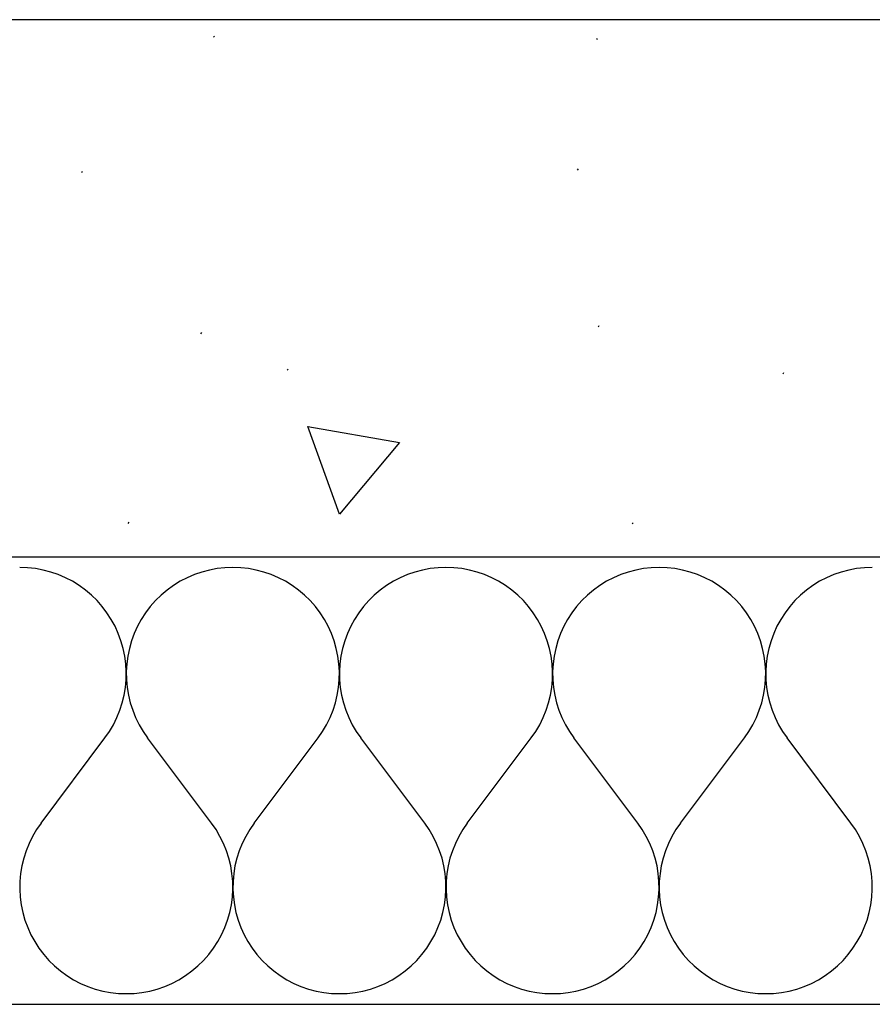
# Model space of a CAD drawing. Extents: x -18402 to 10376, y -5092 to 34139.
# Tile 36 of 78: x 3064 to 3093, y -2938 to -2905. Entities that reach past the tile are written whole.
import ezdxf

# ---------------------------------------------------------------- set-up
doc = ezdxf.new("R2010")
doc.units = 0
for name, color, linetype in [('0_XREF', 251, 'Continuous'), ('rdc_02$0$0._Étage_1_02-04 Mur.Construction', 251, 'Continuous'), ('rdc_02$0$0._Étage_1_A-AREA-____-OTLN.Modèle IFC', 251, 'Continuous')]:
    doc.layers.add(name, color=color, linetype=linetype)

# ---------------------------------------------------------------- blocks, each defined once
blk = doc.blocks.new('*X238', base_point=(-8045.97, -58706.23))
at = {"layer": 'rdc_02$0$0._Étage_1_02-04 Mur.Construction', "linetype": 'Continuous', "ltscale": 0.1}
for p, q in [((30645.49, -29233.36), (30642.86, -29233.26)), ((30648.11, -29233.65), (30645.49, -29233.36)), ((30650.7, -29234.13), (30648.11, -29233.65)), ((30653.25, -29234.8), (30650.7, -29234.13)), ((30706.44, -29234.13), (30703.89, -29234.8)), ((30709.03, -29233.65), (30706.44, -29234.13)), ((30711.65, -29233.36), (30709.03, -29233.65)), ((30714.29, -29233.26), (30711.65, -29233.36)), ((30716.92, -29233.36), (30714.29, -29233.26)), ((30719.54, -29233.65), (30716.92, -29233.36)), ((30722.13, -29234.13), (30719.54, -29233.65)), ((30724.68, -29234.8), (30722.13, -29234.13)), ((30777.87, -29234.13), (30775.32, -29234.8)), ((30780.46, -29233.65), (30777.87, -29234.13)), ((30783.08, -29233.36), (30780.46, -29233.65)), ((30785.71, -29233.26), (30783.08, -29233.36)), ((30788.35, -29233.36), (30785.71, -29233.26)), ((30790.97, -29233.65), (30788.35, -29233.36)), ((30793.56, -29234.13), (30790.97, -29233.65)), ((30796.11, -29234.8), (30793.56, -29234.13)), ((30849.3, -29234.13), (30846.75, -29234.8)), ((30851.89, -29233.65), (30849.3, -29234.13)), ((30854.51, -29233.36), (30851.89, -29233.65)), ((30857.14, -29233.26), (30854.51, -29233.36)), ((30859.78, -29233.36), (30857.14, -29233.26)), ((30862.4, -29233.65), (30859.78, -29233.36)), ((30864.99, -29234.13), (30862.4, -29233.65)), ((30867.53, -29234.8), (30864.99, -29234.13)), ((30920.73, -29234.13), (30918.18, -29234.8)), ((30923.32, -29233.65), (30920.73, -29234.13)), ((30925.94, -29233.36), (30923.32, -29233.65)), ((30928.57, -29233.26), (30925.94, -29233.36)), ((30655.74, -29235.66), (30653.25, -29234.8)), ((30658.16, -29236.7), (30655.74, -29235.66)), ((30660.5, -29237.92), (30658.16, -29236.7)), ((30662.74, -29239.31), (30660.5, -29237.92)), ((30696.64, -29237.92), (30694.4, -29239.31)), ((30698.98, -29236.7), (30696.64, -29237.92)), ((30701.4, -29235.66), (30698.98, -29236.7)), ((30703.89, -29234.8), (30701.4, -29235.66)), ((30727.17, -29235.66), (30724.68, -29234.8)), ((30729.59, -29236.7), (30727.17, -29235.66)), ((30731.93, -29237.92), (30729.59, -29236.7)), ((30734.17, -29239.31), (30731.93, -29237.92)), ((30768.07, -29237.92), (30765.83, -29239.31)), ((30770.41, -29236.7), (30768.07, -29237.92)), ((30772.83, -29235.66), (30770.41, -29236.7)), ((30775.32, -29234.8), (30772.83, -29235.66)), ((30798.6, -29235.66), (30796.11, -29234.8)), ((30801.02, -29236.7), (30798.6, -29235.66)), ((30803.36, -29237.92), (30801.02, -29236.7)), ((30805.6, -29239.31), (30803.36, -29237.92)), ((30839.5, -29237.92), (30837.26, -29239.31)), ((30841.84, -29236.7), (30839.5, -29237.92)), ((30844.26, -29235.66), (30841.84, -29236.7)), ((30846.75, -29234.8), (30844.26, -29235.66)), ((30870.03, -29235.66), (30867.53, -29234.8)), ((30872.45, -29236.7), (30870.03, -29235.66)), ((30874.79, -29237.92), (30872.45, -29236.7)), ((30877.03, -29239.31), (30874.79, -29237.92)), ((30910.93, -29237.92), (30908.69, -29239.31)), ((30913.27, -29236.7), (30910.93, -29237.92)), ((30915.69, -29235.66), (30913.27, -29236.7)), ((30918.18, -29234.8), (30915.69, -29235.66)), ((30664.87, -29240.85), (30662.74, -29239.31)), ((30666.89, -29242.55), (30664.87, -29240.85)), ((30692.27, -29240.85), (30690.25, -29242.55)), ((30694.4, -29239.31), (30692.27, -29240.85)), ((30736.3, -29240.85), (30734.17, -29239.31)), ((30738.32, -29242.55), (30736.3, -29240.85)), ((30763.7, -29240.85), (30761.68, -29242.55)), ((30765.83, -29239.31), (30763.7, -29240.85)), ((30807.73, -29240.85), (30805.6, -29239.31)), ((30809.75, -29242.55), (30807.73, -29240.85)), ((30835.13, -29240.85), (30833.11, -29242.55)), ((30837.26, -29239.31), (30835.13, -29240.85)), ((30879.16, -29240.85), (30877.03, -29239.31)), ((30881.17, -29242.55), (30879.16, -29240.85)), ((30906.55, -29240.85), (30904.54, -29242.55)), ((30908.69, -29239.31), (30906.55, -29240.85)), ((30668.77, -29244.4), (30666.89, -29242.55)), ((30670.51, -29246.38), (30668.77, -29244.4)), ((30688.37, -29244.4), (30686.63, -29246.38)), ((30690.25, -29242.55), (30688.37, -29244.4)), ((30740.2, -29244.4), (30738.32, -29242.55)), ((30741.94, -29246.38), (30740.2, -29244.4)), ((30759.8, -29244.4), (30758.06, -29246.38)), ((30761.68, -29242.55), (30759.8, -29244.4)), ((30811.63, -29244.4), (30809.75, -29242.55)), ((30813.37, -29246.38), (30811.63, -29244.4)), ((30831.23, -29244.4), (30829.49, -29246.38)), ((30833.11, -29242.55), (30831.23, -29244.4)), ((30883.06, -29244.4), (30881.17, -29242.55)), ((30884.8, -29246.38), (30883.06, -29244.4)), ((30902.66, -29244.4), (30900.92, -29246.38)), ((30904.54, -29242.55), (30902.66, -29244.4)), ((30672.1, -29248.48), (30670.51, -29246.38)), ((30686.63, -29246.38), (30685.04, -29248.48)), ((30743.53, -29248.48), (30741.94, -29246.38)), ((30758.06, -29246.38), (30756.47, -29248.48)), ((30814.96, -29248.48), (30813.37, -29246.38)), ((30829.49, -29246.38), (30827.9, -29248.48)), ((30886.39, -29248.48), (30884.8, -29246.38)), ((30900.92, -29246.38), (30899.32, -29248.48)), ((30673.54, -29250.69), (30672.1, -29248.48)), ((30674.8, -29253), (30673.54, -29250.69)), ((30683.61, -29250.69), (30682.34, -29253)), ((30685.04, -29248.48), (30683.61, -29250.69)), ((30744.96, -29250.69), (30743.53, -29248.48)), ((30746.23, -29253), (30744.96, -29250.69)), ((30755.04, -29250.69), (30753.77, -29253)), ((30756.47, -29248.48), (30755.04, -29250.69)), ((30816.39, -29250.69), (30814.96, -29248.48)), ((30817.66, -29253), (30816.39, -29250.69)), ((30826.46, -29250.69), (30825.2, -29253)), ((30827.9, -29248.48), (30826.46, -29250.69)), ((30887.82, -29250.69), (30886.39, -29248.48)), ((30889.09, -29253), (30887.82, -29250.69)), ((30897.89, -29250.69), (30896.63, -29253)), ((30899.32, -29248.48), (30897.89, -29250.69)), ((30675.89, -29255.4), (30674.8, -29253)), ((30682.34, -29253), (30681.25, -29255.4)), ((30747.32, -29255.4), (30746.23, -29253)), ((30753.77, -29253), (30752.68, -29255.4)), ((30818.75, -29255.4), (30817.66, -29253)), ((30825.2, -29253), (30824.11, -29255.4)), ((30890.18, -29255.4), (30889.09, -29253)), ((30896.63, -29253), (30895.54, -29255.4)), ((30676.8, -29257.87), (30675.89, -29255.4)), ((30681.25, -29255.4), (30680.34, -29257.87)), ((30748.23, -29257.87), (30747.32, -29255.4)), ((30752.68, -29255.4), (30751.77, -29257.87)), ((30819.66, -29257.87), (30818.75, -29255.4)), ((30824.11, -29255.4), (30823.2, -29257.87)), ((30891.09, -29257.87), (30890.18, -29255.4)), ((30895.54, -29255.4), (30894.63, -29257.87)), ((30677.53, -29260.41), (30676.8, -29257.87)), ((30678.07, -29262.99), (30677.53, -29260.41)), ((30679.61, -29260.41), (30679.08, -29262.99)), ((30680.34, -29257.87), (30679.61, -29260.41)), ((30748.96, -29260.41), (30748.23, -29257.87)), ((30749.49, -29262.99), (30748.96, -29260.41)), ((30751.04, -29260.41), (30750.51, -29262.99)), ((30751.77, -29257.87), (30751.04, -29260.41)), ((30820.39, -29260.41), (30819.66, -29257.87)), ((30820.92, -29262.99), (30820.39, -29260.41)), ((30822.47, -29260.41), (30821.93, -29262.99)), ((30823.2, -29257.87), (30822.47, -29260.41)), ((30891.81, -29260.41), (30891.09, -29257.87)), ((30892.35, -29262.99), (30891.81, -29260.41)), ((30893.9, -29260.41), (30893.36, -29262.99)), ((30894.63, -29257.87), (30893.9, -29260.41)), ((30678.41, -29265.6), (30678.07, -29262.99)), ((30679.08, -29262.99), (30678.73, -29265.6)), ((30749.84, -29265.6), (30749.49, -29262.99)), ((30750.51, -29262.99), (30750.16, -29265.6)), ((30821.27, -29265.6), (30820.92, -29262.99)), ((30821.93, -29262.99), (30821.59, -29265.6)), ((30892.7, -29265.6), (30892.35, -29262.99)), ((30893.36, -29262.99), (30893.02, -29265.6)), ((30678.56, -29268.23), (30678.41, -29265.6)), ((30678.73, -29265.6), (30678.58, -29268.23)), ((30749.99, -29268.23), (30749.84, -29265.6)), ((30750.16, -29265.6), (30750.01, -29268.23)), ((30821.42, -29268.23), (30821.27, -29265.6)), ((30821.59, -29265.6), (30821.44, -29268.23)), ((30892.85, -29268.23), (30892.7, -29265.6)), ((30893.02, -29265.6), (30892.86, -29268.23)), ((30678.28, -29273.49), (30678.52, -29270.87)), ((30678.52, -29270.87), (30678.56, -29268.23)), ((30678.58, -29268.23), (30678.62, -29270.87)), ((30678.62, -29270.87), (30678.86, -29273.49)), ((30749.71, -29273.49), (30749.95, -29270.87)), ((30749.95, -29270.87), (30749.99, -29268.23)), ((30750.01, -29268.23), (30750.05, -29270.87)), ((30750.05, -29270.87), (30750.29, -29273.49)), ((30821.14, -29273.49), (30821.38, -29270.87)), ((30821.38, -29270.87), (30821.42, -29268.23)), ((30821.44, -29268.23), (30821.48, -29270.87)), ((30821.48, -29270.87), (30821.72, -29273.49)), ((30892.57, -29273.49), (30892.81, -29270.87)), ((30892.81, -29270.87), (30892.85, -29268.23)), ((30892.86, -29268.23), (30892.91, -29270.87)), ((30892.91, -29270.87), (30893.14, -29273.49)), ((30677.85, -29276.09), (30678.28, -29273.49)), ((30678.86, -29273.49), (30679.29, -29276.09)), ((30749.28, -29276.09), (30749.71, -29273.49)), ((30750.29, -29273.49), (30750.72, -29276.09)), ((30820.71, -29276.09), (30821.14, -29273.49)), ((30821.72, -29273.49), (30822.15, -29276.09)), ((30892.14, -29276.09), (30892.57, -29273.49)), ((30893.14, -29273.49), (30893.57, -29276.09)), ((30677.23, -29278.65), (30677.85, -29276.09)), ((30679.29, -29276.09), (30679.91, -29278.65)), ((30748.66, -29278.65), (30749.28, -29276.09)), ((30750.72, -29276.09), (30751.34, -29278.65)), ((30820.09, -29278.65), (30820.71, -29276.09)), ((30822.15, -29276.09), (30822.77, -29278.65)), ((30891.52, -29278.65), (30892.14, -29276.09)), ((30893.57, -29276.09), (30894.19, -29278.65)), ((30676.43, -29281.16), (30677.23, -29278.65)), ((30679.91, -29278.65), (30680.72, -29281.16)), ((30747.86, -29281.16), (30748.66, -29278.65)), ((30751.34, -29278.65), (30752.14, -29281.16)), ((30819.28, -29281.16), (30820.09, -29278.65)), ((30822.77, -29278.65), (30823.57, -29281.16)), ((30890.71, -29281.16), (30891.52, -29278.65)), ((30894.19, -29278.65), (30895, -29281.16)), ((30674.27, -29285.97), (30675.44, -29283.6)), ((30675.44, -29283.6), (30676.43, -29281.16)), ((30680.72, -29281.16), (30681.71, -29283.6)), ((30681.71, -29283.6), (30682.87, -29285.97)), ((30745.7, -29285.97), (30746.87, -29283.6)), ((30746.87, -29283.6), (30747.86, -29281.16)), ((30752.14, -29281.16), (30753.13, -29283.6)), ((30753.13, -29283.6), (30754.3, -29285.97)), ((30817.13, -29285.97), (30818.29, -29283.6)), ((30818.29, -29283.6), (30819.28, -29281.16)), ((30823.57, -29281.16), (30824.56, -29283.6)), ((30824.56, -29283.6), (30825.73, -29285.97)), ((30888.56, -29285.97), (30889.72, -29283.6)), ((30889.72, -29283.6), (30890.71, -29281.16)), ((30895, -29281.16), (30895.99, -29283.6)), ((30895.99, -29283.6), (30897.16, -29285.97)), ((30672.93, -29288.24), (30674.27, -29285.97)), ((30682.87, -29285.97), (30684.21, -29288.24)), ((30744.36, -29288.24), (30745.7, -29285.97)), ((30754.3, -29285.97), (30755.64, -29288.24)), ((30815.79, -29288.24), (30817.13, -29285.97)), ((30825.73, -29285.97), (30827.07, -29288.24)), ((30887.22, -29288.24), (30888.56, -29285.97)), ((30897.16, -29285.97), (30898.5, -29288.24)), ((30650, -29318.97), (30671.43, -29290.4)), ((30671.43, -29290.4), (30672.93, -29288.24)), ((30684.21, -29288.24), (30685.71, -29290.4)), ((30707.14, -29318.97), (30685.71, -29290.4)), ((30721.43, -29318.97), (30742.86, -29290.4)), ((30742.86, -29290.4), (30744.36, -29288.24)), ((30755.64, -29288.24), (30757.14, -29290.4)), ((30778.57, -29318.97), (30757.14, -29290.4)), ((30792.86, -29318.97), (30814.29, -29290.4)), ((30814.29, -29290.4), (30815.79, -29288.24)), ((30827.07, -29288.24), (30828.57, -29290.4)), ((30850, -29318.97), (30828.57, -29290.4)), ((30864.29, -29318.97), (30885.71, -29290.4)), ((30885.71, -29290.4), (30887.22, -29288.24)), ((30898.5, -29288.24), (30900, -29290.4)), ((30921.43, -29318.97), (30900, -29290.4)), ((30650, -29318.97), (30648.5, -29321.14)), ((30708.65, -29321.14), (30707.14, -29318.97)), ((30721.43, -29318.97), (30719.93, -29321.14)), ((30780.07, -29321.14), (30778.57, -29318.97)), ((30792.86, -29318.97), (30791.35, -29321.14)), ((30851.5, -29321.14), (30850, -29318.97)), ((30864.29, -29318.97), (30862.78, -29321.14)), ((30922.93, -29321.14), (30921.43, -29318.97)), ((30647.16, -29323.41), (30645.99, -29325.77)), ((30648.5, -29321.14), (30647.16, -29323.41)), ((30709.98, -29323.41), (30708.65, -29321.14)), ((30711.15, -29325.77), (30709.98, -29323.41)), ((30718.59, -29323.41), (30717.42, -29325.77)), ((30719.93, -29321.14), (30718.59, -29323.41)), ((30781.41, -29323.41), (30780.07, -29321.14)), ((30782.58, -29325.77), (30781.41, -29323.41)), ((30790.02, -29323.41), (30788.85, -29325.77)), ((30791.35, -29321.14), (30790.02, -29323.41)), ((30852.84, -29323.41), (30851.5, -29321.14)), ((30854.01, -29325.77), (30852.84, -29323.41)), ((30861.44, -29323.41), (30860.28, -29325.77)), ((30862.78, -29321.14), (30861.44, -29323.41)), ((30924.27, -29323.41), (30922.93, -29321.14)), ((30925.44, -29325.77), (30924.27, -29323.41)), ((30645.99, -29325.77), (30645, -29328.21)), ((30712.14, -29328.21), (30711.15, -29325.77)), ((30717.42, -29325.77), (30716.43, -29328.21)), ((30783.57, -29328.21), (30782.58, -29325.77)), ((30788.85, -29325.77), (30787.86, -29328.21)), ((30855, -29328.21), (30854.01, -29325.77)), ((30860.28, -29325.77), (30859.29, -29328.21)), ((30926.43, -29328.21), (30925.44, -29325.77)), ((30645, -29328.21), (30644.19, -29330.72)), ((30712.95, -29330.72), (30712.14, -29328.21)), ((30716.43, -29328.21), (30715.62, -29330.72)), ((30784.38, -29330.72), (30783.57, -29328.21)), ((30787.86, -29328.21), (30787.05, -29330.72)), ((30855.81, -29330.72), (30855, -29328.21)), ((30859.29, -29328.21), (30858.48, -29330.72)), ((30927.23, -29330.72), (30926.43, -29328.21)), ((30643.57, -29333.28), (30643.14, -29335.88)), ((30644.19, -29330.72), (30643.57, -29333.28)), ((30713.57, -29333.28), (30712.95, -29330.72)), ((30714, -29335.88), (30713.57, -29333.28)), ((30715, -29333.28), (30714.57, -29335.88)), ((30715.62, -29330.72), (30715, -29333.28)), ((30785, -29333.28), (30784.38, -29330.72)), ((30785.43, -29335.88), (30785, -29333.28)), ((30786.43, -29333.28), (30786, -29335.88)), ((30787.05, -29330.72), (30786.43, -29333.28)), ((30856.43, -29333.28), (30855.81, -29330.72)), ((30856.86, -29335.88), (30856.43, -29333.28)), ((30857.86, -29333.28), (30857.43, -29335.88)), ((30858.48, -29330.72), (30857.86, -29333.28)), ((30927.85, -29333.28), (30927.23, -29330.72)), ((30928.28, -29335.88), (30927.85, -29333.28)), ((30643.14, -29335.88), (30642.91, -29338.51)), ((30714.24, -29338.51), (30714, -29335.88)), ((30714.57, -29335.88), (30714.34, -29338.51)), ((30785.66, -29338.51), (30785.43, -29335.88)), ((30786, -29335.88), (30785.76, -29338.51)), ((30857.09, -29338.51), (30856.86, -29335.88)), ((30857.43, -29335.88), (30857.19, -29338.51)), ((30928.52, -29338.51), (30928.28, -29335.88)), ((30642.91, -29338.51), (30642.86, -29341.14)), ((30714.28, -29341.14), (30714.24, -29338.51)), ((30714.34, -29338.51), (30714.29, -29341.14)), ((30785.71, -29341.14), (30785.66, -29338.51)), ((30785.76, -29338.51), (30785.72, -29341.14)), ((30857.14, -29341.14), (30857.09, -29338.51)), ((30857.19, -29338.51), (30857.15, -29341.14)), ((30928.56, -29341.14), (30928.52, -29338.51)), ((30642.86, -29341.14), (30643.02, -29343.77)), ((30714.13, -29343.77), (30714.28, -29341.14)), ((30714.29, -29341.14), (30714.45, -29343.77)), ((30785.55, -29343.77), (30785.71, -29341.14)), ((30785.72, -29341.14), (30785.87, -29343.77)), ((30856.98, -29343.77), (30857.14, -29341.14)), ((30857.15, -29341.14), (30857.3, -29343.77)), ((30928.41, -29343.77), (30928.56, -29341.14)), ((30643.02, -29343.77), (30643.36, -29346.39)), ((30643.36, -29346.39), (30643.9, -29348.97)), ((30713.24, -29348.97), (30713.78, -29346.39)), ((30713.78, -29346.39), (30714.13, -29343.77)), ((30714.45, -29343.77), (30714.79, -29346.39)), ((30714.79, -29346.39), (30715.33, -29348.97)), ((30784.67, -29348.97), (30785.21, -29346.39)), ((30785.21, -29346.39), (30785.55, -29343.77)), ((30785.87, -29343.77), (30786.22, -29346.39)), ((30786.22, -29346.39), (30786.76, -29348.97)), ((30856.1, -29348.97), (30856.64, -29346.39)), ((30856.64, -29346.39), (30856.98, -29343.77)), ((30857.3, -29343.77), (30857.65, -29346.39)), ((30857.65, -29346.39), (30858.19, -29348.97)), ((30927.53, -29348.97), (30928.07, -29346.39)), ((30928.07, -29346.39), (30928.41, -29343.77)), ((30643.9, -29348.97), (30644.63, -29351.5)), ((30712.52, -29351.5), (30713.24, -29348.97)), ((30715.33, -29348.97), (30716.05, -29351.5)), ((30783.95, -29351.5), (30784.67, -29348.97)), ((30786.76, -29348.97), (30787.48, -29351.5)), ((30855.37, -29351.5), (30856.1, -29348.97)), ((30858.19, -29348.97), (30858.91, -29351.5)), ((30926.8, -29351.5), (30927.53, -29348.97)), ((30644.63, -29351.5), (30645.54, -29353.97)), ((30711.61, -29353.97), (30712.52, -29351.5)), ((30716.05, -29351.5), (30716.97, -29353.97)), ((30783.03, -29353.97), (30783.95, -29351.5)), ((30787.48, -29351.5), (30788.39, -29353.97)), ((30854.46, -29353.97), (30855.37, -29351.5)), ((30858.91, -29351.5), (30859.82, -29353.97)), ((30925.89, -29353.97), (30926.8, -29351.5)), ((30645.54, -29353.97), (30646.63, -29356.37)), ((30646.63, -29356.37), (30647.89, -29358.69)), ((30709.25, -29358.69), (30710.52, -29356.37)), ((30710.52, -29356.37), (30711.61, -29353.97)), ((30716.97, -29353.97), (30718.06, -29356.37)), ((30718.06, -29356.37), (30719.32, -29358.69)), ((30780.68, -29358.69), (30781.94, -29356.37)), ((30781.94, -29356.37), (30783.03, -29353.97)), ((30788.39, -29353.97), (30789.48, -29356.37)), ((30789.48, -29356.37), (30790.75, -29358.69)), ((30852.11, -29358.69), (30853.37, -29356.37)), ((30853.37, -29356.37), (30854.46, -29353.97)), ((30859.82, -29353.97), (30860.91, -29356.37)), ((30860.91, -29356.37), (30862.18, -29358.69)), ((30923.54, -29358.69), (30924.8, -29356.37)), ((30924.8, -29356.37), (30925.89, -29353.97)), ((30647.89, -29358.69), (30649.32, -29360.9)), ((30707.82, -29360.9), (30709.25, -29358.69)), ((30719.32, -29358.69), (30720.75, -29360.9)), ((30779.25, -29360.9), (30780.68, -29358.69)), ((30790.75, -29358.69), (30792.18, -29360.9)), ((30850.68, -29360.9), (30852.11, -29358.69)), ((30862.18, -29358.69), (30863.61, -29360.9)), ((30922.1, -29360.9), (30923.54, -29358.69)), ((30649.32, -29360.9), (30650.92, -29363)), ((30650.92, -29363), (30652.66, -29364.98)), ((30704.49, -29364.98), (30706.23, -29363)), ((30706.23, -29363), (30707.82, -29360.9)), ((30720.75, -29360.9), (30722.34, -29363)), ((30722.34, -29363), (30724.09, -29364.98)), ((30775.91, -29364.98), (30777.66, -29363)), ((30777.66, -29363), (30779.25, -29360.9)), ((30792.18, -29360.9), (30793.77, -29363)), ((30793.77, -29363), (30795.51, -29364.98)), ((30847.34, -29364.98), (30849.08, -29363)), ((30849.08, -29363), (30850.68, -29360.9)), ((30863.61, -29360.9), (30865.2, -29363)), ((30865.2, -29363), (30866.94, -29364.98)), ((30918.77, -29364.98), (30920.51, -29363)), ((30920.51, -29363), (30922.1, -29360.9)), ((30652.66, -29364.98), (30654.54, -29366.82)), ((30702.6, -29366.82), (30704.49, -29364.98)), ((30724.09, -29364.98), (30725.97, -29366.82)), ((30774.03, -29366.82), (30775.91, -29364.98)), ((30795.51, -29364.98), (30797.4, -29366.82)), ((30845.46, -29366.82), (30847.34, -29364.98)), ((30866.94, -29364.98), (30868.83, -29366.82)), ((30916.89, -29366.82), (30918.77, -29364.98)), ((30654.54, -29366.82), (30656.55, -29368.52)), ((30656.55, -29368.52), (30658.69, -29370.07)), ((30698.46, -29370.07), (30700.59, -29368.52)), ((30700.59, -29368.52), (30702.6, -29366.82)), ((30725.97, -29366.82), (30727.98, -29368.52)), ((30727.98, -29368.52), (30730.12, -29370.07)), ((30769.88, -29370.07), (30772.02, -29368.52)), ((30772.02, -29368.52), (30774.03, -29366.82)), ((30797.4, -29366.82), (30799.41, -29368.52)), ((30799.41, -29368.52), (30801.54, -29370.07)), ((30841.31, -29370.07), (30843.45, -29368.52)), ((30843.45, -29368.52), (30845.46, -29366.82)), ((30868.83, -29366.82), (30870.84, -29368.52)), ((30870.84, -29368.52), (30872.97, -29370.07)), ((30912.74, -29370.07), (30914.87, -29368.52)), ((30914.87, -29368.52), (30916.89, -29366.82)), ((30658.69, -29370.07), (30660.93, -29371.45)), ((30660.93, -29371.45), (30663.27, -29372.67)), ((30663.27, -29372.67), (30665.69, -29373.71)), ((30691.45, -29373.71), (30693.88, -29372.67)), ((30693.88, -29372.67), (30696.21, -29371.45)), ((30696.21, -29371.45), (30698.46, -29370.07)), ((30730.12, -29370.07), (30732.36, -29371.45)), ((30732.36, -29371.45), (30734.7, -29372.67)), ((30734.7, -29372.67), (30737.12, -29373.71)), ((30762.88, -29373.71), (30765.3, -29372.67)), ((30765.3, -29372.67), (30767.64, -29371.45)), ((30767.64, -29371.45), (30769.88, -29370.07)), ((30801.54, -29370.07), (30803.79, -29371.45)), ((30803.79, -29371.45), (30806.12, -29372.67)), ((30806.12, -29372.67), (30808.55, -29373.71)), ((30834.31, -29373.71), (30836.73, -29372.67)), ((30836.73, -29372.67), (30839.07, -29371.45)), ((30839.07, -29371.45), (30841.31, -29370.07)), ((30872.97, -29370.07), (30875.21, -29371.45)), ((30875.21, -29371.45), (30877.55, -29372.67)), ((30877.55, -29372.67), (30879.97, -29373.71)), ((30905.74, -29373.71), (30908.16, -29372.67)), ((30908.16, -29372.67), (30910.5, -29371.45)), ((30910.5, -29371.45), (30912.74, -29370.07)), ((30665.69, -29373.71), (30668.18, -29374.57)), ((30668.18, -29374.57), (30670.73, -29375.24)), ((30670.73, -29375.24), (30673.32, -29375.73)), ((30673.32, -29375.73), (30675.94, -29376.02)), ((30675.94, -29376.02), (30678.57, -29376.12)), ((30678.57, -29376.12), (30681.21, -29376.02)), ((30681.21, -29376.02), (30683.82, -29375.73)), ((30683.82, -29375.73), (30686.42, -29375.24)), ((30686.42, -29375.24), (30688.96, -29374.57)), ((30688.96, -29374.57), (30691.45, -29373.71)), ((30737.12, -29373.71), (30739.61, -29374.57)), ((30739.61, -29374.57), (30742.16, -29375.24)), ((30742.16, -29375.24), (30744.75, -29375.73)), ((30744.75, -29375.73), (30747.37, -29376.02)), ((30747.37, -29376.02), (30750, -29376.12)), ((30750, -29376.12), (30752.63, -29376.02)), ((30752.63, -29376.02), (30755.25, -29375.73)), ((30755.25, -29375.73), (30757.84, -29375.24)), ((30757.84, -29375.24), (30760.39, -29374.57)), ((30760.39, -29374.57), (30762.88, -29373.71)), ((30808.55, -29373.71), (30811.04, -29374.57)), ((30811.04, -29374.57), (30813.58, -29375.24)), ((30813.58, -29375.24), (30816.18, -29375.73)), ((30816.18, -29375.73), (30818.79, -29376.02)), ((30818.79, -29376.02), (30821.43, -29376.12)), ((30821.43, -29376.12), (30824.06, -29376.02)), ((30824.06, -29376.02), (30826.68, -29375.73)), ((30826.68, -29375.73), (30829.27, -29375.24)), ((30829.27, -29375.24), (30831.82, -29374.57)), ((30831.82, -29374.57), (30834.31, -29373.71)), ((30879.97, -29373.71), (30882.47, -29374.57)), ((30882.47, -29374.57), (30885.01, -29375.24)), ((30885.01, -29375.24), (30887.6, -29375.73)), ((30887.6, -29375.73), (30890.22, -29376.02)), ((30890.22, -29376.02), (30892.86, -29376.12)), ((30892.86, -29376.12), (30895.49, -29376.02)), ((30895.49, -29376.02), (30898.11, -29375.73)), ((30898.11, -29375.73), (30900.7, -29375.24)), ((30900.7, -29375.24), (30903.25, -29374.57)), ((30903.25, -29374.57), (30905.74, -29373.71))]:
    blk.add_line(p, q, dxfattribs=at)
blk = doc.blocks.new('*X240', base_point=(-8045.97, -58706.23))
at = {"layer": 'rdc_02$0$0._Étage_1_02-04 Mur.Construction', "linetype": 'Continuous', "ltscale": 0.1}
for p, q in [((30707.81, -29055.59), (30708.09, -29055.2)), ((30836.23, -29056.33), (30836.51, -29055.94)), ((30663.64, -29100.89), (30663.92, -29100.5)), ((30829.81, -29100.09), (30830.09, -29099.7)), ((30836.81, -29152.6), (30837.09, -29152.21)), ((30703.61, -29154.96), (30703.89, -29154.57)), ((30732.49, -29167.15), (30732.77, -29166.76)), ((30898.65, -29168.35), (30898.93, -29167.96)), ((30739.44, -29186.06), (30770.13, -29191.44)), ((30750.04, -29215.4), (30739.44, -29186.06)), ((30770.13, -29191.44), (30750.04, -29215.4)), ((30679.22, -29218.49), (30679.5, -29218.1)), ((30848.15, -29218.66), (30848.43, -29218.27))]:
    blk.add_line(p, q, dxfattribs=at)
blk = doc.blocks.new('rdc_02')
at = {"layer": 'rdc_02$0$0._Étage_1_02-04 Mur.Construction', "linetype": 'Continuous', "ltscale": 0.1}
for p, q in [((3028.506, -2922.969), (3443.5, -2922.969)), ((3028.506, -2937.969), (3461.5, -2937.969))]:
    blk.add_line(p, q, dxfattribs=at)
at = {"layer": 'rdc_02$0$0._Étage_1_02-04 Mur.Construction', "linetype": 'Continuous', "ltscale": 0.1, "flags": 128}
blk.add_lwpolyline([(3443.5, -2904.969), (3028.506, -2904.969)], dxfattribs=at)
at = {"layer": 'rdc_02$0$0._Étage_1_A-AREA-____-OTLN.Modèle IFC', "linetype": 'Continuous', "ltscale": 0.1, "xscale": 0.1, "yscale": 0.1, "zscale": 0.1}
for name in ['*X240', '*X238']:
    blk.add_blockref(name, (-804.597, -5870.623), dxfattribs=at)

msp = doc.modelspace()

# ---------------------------------------------------------------- block references
at = {"layer": '0_XREF'}
msp.add_blockref('rdc_02', (0, 0), dxfattribs=at)

doc.saveas('drawing.dxf')
